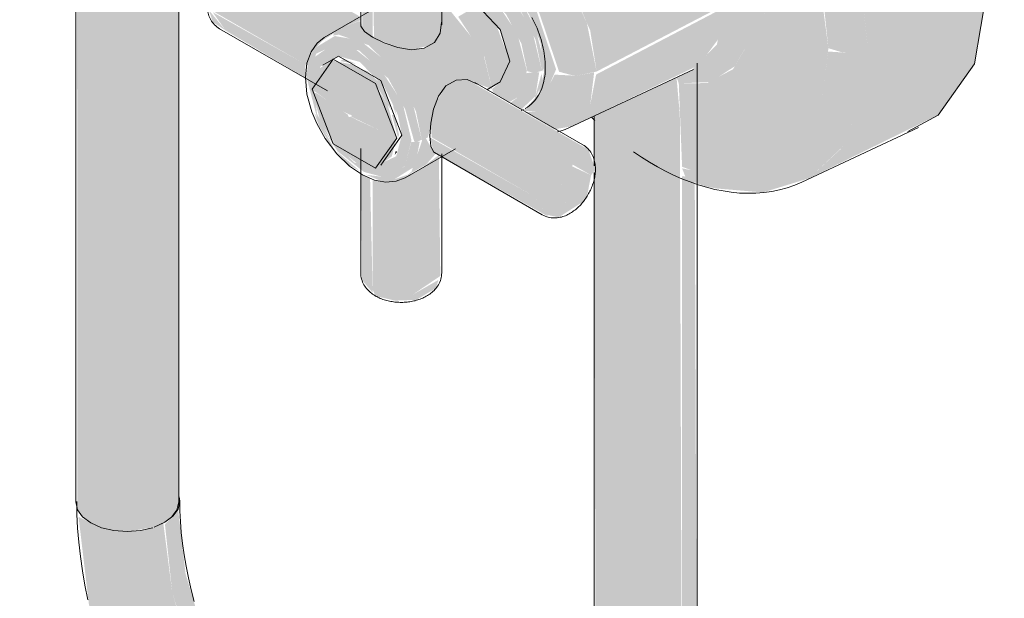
# Model space of a CAD drawing. Header units: metres. Extents: x -5.4 to 6.1, y -8 to 2.6.
# Tile 58 of 81: x 4.2811 to 4.4149, y -5.4549 to -5.3762. Entities that reach past the tile are written whole.
import ezdxf

# ---------------------------------------------------------------- set-up
doc = ezdxf.new("R2010")
doc.units = ezdxf.units.M
doc.layers.add('A-WALL-PATT', color=7, linetype='Continuous', lineweight=5)
doc.layers.add('P-SANR-FIXT', color=7, linetype='Continuous', lineweight=5)

# ---------------------------------------------------------------- blocks, each defined once
blk = doc.blocks.new('REGISTRO DE PRESSÃO COM CANOPLA CROMADA - 4900_C37_GD_Cromado-2118652-ISO_BANHEIRO')
at = {"layer": 'P-SANR-FIXT', "true_color": 0xf4f4f4}
h = blk.add_hatch(color=7, dxfattribs=at)
h.paths.add_polyline_path([(6.03052, -5.38016), (6.04672, -5.37203), (6.04501, -5.35988), (6.04011, -5.34722), (6.03258, -5.33558), (6.02255, -5.32591), (6.01353, -5.3207), (6.00734, -5.31998), (6.00734, -5.33595), (6.01034, -5.33814), (6.01804, -5.34672), (6.02255, -5.35332), (6.02688, -5.36233), (6.0296, -5.37149), (6.03031, -5.37812)])
h.paths.add_polyline_path([(5.98405, -5.33109), (5.98968, -5.32935), (5.99334, -5.32972), (5.99334, -5.32459), (5.98439, -5.33085)])
h = blk.add_hatch(color=7, dxfattribs=at)
h.paths.add_polyline_path([(6.02783, -5.38072), (6.03052, -5.38016), (6.0296, -5.37148), (6.02688, -5.36233), (6.02255, -5.35332), (6.01691, -5.34507), (6.00914, -5.33726), (6.00701, -5.33612), (6.00543, -5.33982), (6.00529, -5.34103), (6.00734, -5.34264), (6.01401, -5.35012), (6.01848, -5.35696), (6.02189, -5.36406), (6.0244, -5.37287), (6.02517, -5.3801), (6.02688, -5.38061)])
h.paths.add_polyline_path([(5.97617, -5.35181), (5.977, -5.34497), (5.97945, -5.33956), (5.98405, -5.33573), (5.98846, -5.33438), (5.99334, -5.33487), (5.99334, -5.32972), (5.98968, -5.32935), (5.98334, -5.33167), (5.98034, -5.33438), (5.97945, -5.33562), (5.97616, -5.34249), (5.97562, -5.34497), (5.97536, -5.35103), (5.97591, -5.35158), (5.97616, -5.35181)])
h = blk.add_hatch(color=7, dxfattribs=at)
h.paths.add_polyline_path([(6.02517, -5.3801), (6.02397, -5.37105), (6.02125, -5.36273), (6.01799, -5.35595), (6.01229, -5.34787), (6.00621, -5.3417), (6.00522, -5.34099), (6.00486, -5.35266), (6.00968, -5.35869), (6.01255, -5.36406), (6.01445, -5.3703), (6.015, -5.37462), (6.02434, -5.37965)])
h.paths.add_polyline_path([(5.9832, -5.35617), (5.98619, -5.35408), (5.98667, -5.35236), (5.98846, -5.34935), (5.9917, -5.34747), (5.99334, -5.34743), (5.99334, -5.33487), (5.98842, -5.33438), (5.98334, -5.33595), (5.97945, -5.33956), (5.977, -5.34497), (5.97626, -5.35187), (5.98218, -5.35553)])
for points in [[(5.99367, -5.38327), (6.01093, -5.37426), (6.00968, -5.36766), (6.00638, -5.36092), (6.00229, -5.35589), (6.00077, -5.35595), (5.99861, -5.35567), (5.99684, -5.35502), (5.99351, -5.35271), (5.99313, -5.35111), (5.98936, -5.35187), (5.97405, -5.36255), (5.97778, -5.36183), (5.98218, -5.36336), (5.98678, -5.36719), (5.99031, -5.37194), (5.9928, -5.37769), (5.9936, -5.38277)], [(5.96323, -5.37859), (5.96323, -5.36226), (5.9618, -5.35971), (5.96184, -5.3774), (5.96273, -5.37824)], [(5.96852, -5.3803), (5.97094, -5.37972), (5.97163, -5.37932), (5.97245, -5.37787), (5.97257, -5.37413), (5.97243, -5.36084), (5.96852, -5.36308), (5.96323, -5.36245), (5.96342, -5.37868), (5.96665, -5.37999), (5.96741, -5.38011)], [(5.99091, -5.38384), (5.99367, -5.38327), (5.99236, -5.37668), (5.98981, -5.37128), (5.98637, -5.36674), (5.98211, -5.36333), (5.97735, -5.36191), (5.97405, -5.36255), (5.97246, -5.3642), (5.97286, -5.36874), (5.97373, -5.36756), (5.97963, -5.36822), (5.98587, -5.37527), (5.98858, -5.3833), (5.99031, -5.38376), (5.99089, -5.38383)], [(5.98522, -5.38347), (5.98624, -5.38316), (5.98491, -5.37763), (5.98178, -5.37271), (5.97783, -5.36961), (5.97459, -5.36874), (5.97253, -5.36994), (5.9726, -5.37156), (5.97457, -5.37079), (5.97783, -5.37187), (5.98137, -5.37546), (5.98345, -5.37946), (5.98425, -5.38323), (5.98522, -5.38347)], [(5.98568, -5.38878), (5.98817, -5.38297), (5.98522, -5.37413), (5.97906, -5.36809), (5.97326, -5.36785), (5.9728, -5.36959), (5.97373, -5.36903), (5.97533, -5.36879), (5.978, -5.36926), (5.98184, -5.37194), (5.98449, -5.37546), (5.98604, -5.37936), (5.98652, -5.38339), (5.98578, -5.3863), (5.9844, -5.38792), (5.98368, -5.38858), (5.98536, -5.38875)], [(5.98626, -5.38326), (5.98667, -5.38248), (5.98536, -5.37739), (5.98356, -5.37396), (5.9804, -5.37076), (5.977, -5.36891), (5.97601, -5.36912), (5.97896, -5.37021), (5.9829, -5.37415), (5.98538, -5.37894), (5.98624, -5.38316)], [(5.98172, -5.38749), (5.98333, -5.38653), (5.9842, -5.38316), (5.9829, -5.37811), (5.98006, -5.37385), (5.97749, -5.37158), (5.97373, -5.37091), (5.97255, -5.37184), (5.97285, -5.37437), (5.97376, -5.37462), (5.97775, -5.37456), (5.98059, -5.37755), (5.98174, -5.38215), (5.98059, -5.38469), (5.97946, -5.38565), (5.9797, -5.38629), (5.98152, -5.38737)], [(6.02255, -5.39778), (6.04014, -5.38914), (6.04501, -5.38221), (6.04672, -5.37203), (6.03052, -5.38016), (6.0296, -5.38776), (6.02688, -5.39377)], [(5.96995, -5.39268), (5.97074, -5.39222), (5.97218, -5.38663), (5.97389, -5.38482), (5.97457, -5.38442), (5.97672, -5.38464), (5.97946, -5.38565), (5.97817, -5.38042), (5.97373, -5.37494), (5.97257, -5.37438), (5.97243, -5.37805), (5.97151, -5.37939), (5.97003, -5.38014), (5.96741, -5.38011), (5.96482, -5.37937), (5.96206, -5.37772), (5.96164, -5.37651), (5.96135, -5.37642), (5.95927, -5.37722), (5.95799, -5.3779), (5.9579, -5.37838), (5.95862, -5.37825), (5.96273, -5.3797), (5.96653, -5.38347), (5.96912, -5.38865), (5.96991, -5.39252)], [(5.9794, -5.38537), (5.98074, -5.38437), (5.98184, -5.38177), (5.98006, -5.37699), (5.97749, -5.37428), (5.97486, -5.37581), (5.97843, -5.38127), (5.97938, -5.38527)], [(6.00486, -5.38488), (6.00921, -5.38469), (6.01244, -5.38255), (6.01429, -5.37937), (6.015, -5.37462), (6.013, -5.37416), (6.01098, -5.37458), (6.01002, -5.37961), (6.00657, -5.3831), (6.00453, -5.38405), (6.00484, -5.38487)], [(5.94325, -5.37768), (5.94099, -5.37492), (5.94151, -5.37653), (5.94282, -5.3774)], [(5.9541, -5.3841), (5.9541, -5.3823), (5.94151, -5.3752), (5.94325, -5.37768), (5.9541, -5.3841)], [(5.99031, -5.39072), (6.00762, -5.38237), (6.01015, -5.37893), (6.01098, -5.37458), (5.9936, -5.38368), (5.9928, -5.38785), (5.99067, -5.3903)], [(5.96924, -5.39285), (5.96991, -5.39252), (5.96852, -5.38692), (5.96606, -5.38265), (5.96146, -5.37901), (5.95809, -5.37844), (5.95534, -5.38009), (5.95456, -5.38146), (5.95418, -5.38433), (5.95444, -5.38431), (5.95556, -5.38084), (5.95828, -5.37958), (5.96146, -5.38043), (5.96539, -5.38425), (5.96766, -5.3884), (5.9689, -5.39281), (5.96899, -5.39282)], [(5.96651, -5.39232), (5.96528, -5.38776), (5.96317, -5.3845), (5.96075, -5.38236), (5.9576, -5.38175), (5.9557, -5.38308), (5.95501, -5.38569), (5.95881, -5.38849), (5.96014, -5.38914), (5.96024, -5.38914), (5.96041, -5.38925), (5.96032, -5.3894), (5.96574, -5.39201), (5.96644, -5.3923)], [(5.98337, -5.38847), (5.98536, -5.38663), (5.98587, -5.38339), (5.98481, -5.38341), (5.98415, -5.38347), (5.98291, -5.38681), (5.98187, -5.38758), (5.98334, -5.38845)], [(5.98787, -5.39113), (5.99031, -5.39072), (5.9928, -5.38785), (5.99334, -5.38338), (5.99091, -5.38384), (5.98798, -5.38369), (5.98536, -5.38875), (5.98391, -5.38879), (5.98769, -5.39102)], [(5.98515, -5.40023), (5.98709, -5.39522), (5.99098, -5.39297), (5.97609, -5.38437), (5.97457, -5.38442), (5.9732, -5.38521), (5.97181, -5.38759), (5.97113, -5.3903), (5.97127, -5.39222), (5.98161, -5.39819)], [(5.96363, -5.39642), (5.96585, -5.39479), (5.96644, -5.3923), (5.96109, -5.38984), (5.96022, -5.38938), (5.96016, -5.38948), (5.95995, -5.3894), (5.95988, -5.38914), (5.95577, -5.38631), (5.95506, -5.38596), (5.95616, -5.39013), (5.95858, -5.39372), (5.96109, -5.39574), (5.96323, -5.39631)], [(5.96786, -5.39743), (5.97048, -5.39594), (5.97186, -5.39439), (5.97147, -5.3941), (5.97048, -5.39237), (5.96995, -5.39268), (5.96852, -5.39688), (5.96826, -5.3971)], [(5.98709, -5.40299), (5.98515, -5.40023), (5.97102, -5.39222), (5.97151, -5.39419), (5.98663, -5.40273)], [(5.98656, -5.40057), (5.98798, -5.40023), (5.99045, -5.39594), (5.99293, -5.39737), (5.99351, -5.39655), (5.99254, -5.39388), (5.99098, -5.39297), (5.98709, -5.39522), (5.98515, -5.40023), (5.9858, -5.40048)], [(5.96623, -5.3946), (5.96659, -5.39416), (5.96636, -5.3941)], [(5.99045, -5.40166), (5.99293, -5.39737), (5.99033, -5.39615), (5.98798, -5.40023), (5.99042, -5.40164)], [(5.98849, -5.40311), (5.99167, -5.40108), (5.99239, -5.40008), (5.99293, -5.39737), (5.99019, -5.40151), (5.98798, -5.40023), (5.98656, -5.40057), (5.98515, -5.40023), (5.98694, -5.40277), (5.98814, -5.40301)], [(5.96323, -5.41332), (5.96323, -5.41288), (5.96181, -5.40982), (5.96181, -5.41164), (5.96286, -5.41288)], [(5.96628, -5.41442), (5.9692, -5.41431), (5.971, -5.41322), (5.97183, -5.41273), (5.97218, -5.41161), (5.96852, -5.4137), (5.96323, -5.41288), (5.96364, -5.4138)]]:
    blk.add_hatch(color=7, dxfattribs=at).paths.add_polyline_path(points)
h = blk.add_hatch(color=7, dxfattribs=at)
h.paths.add_polyline_path([(6.01628, -5.39971), (6.02255, -5.39778), (6.02692, -5.39368), (6.0296, -5.38776), (6.03052, -5.38016), (6.02783, -5.38072), (6.02512, -5.38055), (6.02434, -5.38694), (6.02189, -5.39235), (6.018, -5.39597), (6.0122, -5.39746), (6.00628, -5.39664), (6.00529, -5.39643), (6.00583, -5.39783), (6.00823, -5.39883), (6.00985, -5.39916), (6.01572, -5.39966)])
h.paths.add_polyline_path([(5.97654, -5.36081), (5.97722, -5.36034), (5.97691, -5.35879), (5.97591, -5.35158), (5.97529, -5.35084), (5.97522, -5.35143), (5.97632, -5.35962)])
h = blk.add_hatch(color=7, dxfattribs=at)
h.paths.add_polyline_path([(6.01292, -5.39753), (6.018, -5.39597), (6.02189, -5.39235), (6.02434, -5.38694), (6.02517, -5.3801), (6.015, -5.37462), (6.01384, -5.38018), (6.0122, -5.38296), (6.00865, -5.38484), (6.00484, -5.38488), (6.00529, -5.39622), (6.00734, -5.39698), (6.0122, -5.39746)])
h.paths.add_polyline_path([(5.97722, -5.36034), (5.9832, -5.35617), (5.97617, -5.35187), (5.977, -5.35962)])
h = blk.add_hatch(color=7, dxfattribs=at)
h.paths.add_polyline_path([(5.95438, -5.38247), (5.95498, -5.38059), (5.95646, -5.37904), (5.95927, -5.37722), (5.96165, -5.37625), (5.96136, -5.3757), (5.94714, -5.36766), (5.94325, -5.36991), (5.94131, -5.37492), (5.95418, -5.38235)])
h.paths.add_polyline_path([(5.95664, -5.37911), (5.95793, -5.37853), (5.95676, -5.37904)])
h = blk.add_hatch(color=7, dxfattribs=at)
h.paths.add_polyline_path([(5.96146, -5.38195), (5.96482, -5.38533), (5.96665, -5.38914), (5.96721, -5.39192), (5.96644, -5.39479), (5.96321, -5.3963), (5.96075, -5.39565), (5.95741, -5.39229), (5.95569, -5.38904), (5.95519, -5.38497), (5.95616, -5.38258), (5.95858, -5.38118), (5.96128, -5.3819)])
h.paths.add_polyline_path([(5.965, -5.39771), (5.9676, -5.39615), (5.96852, -5.39263), (5.96732, -5.38758), (5.96434, -5.38298), (5.96099, -5.3803), (5.95792, -5.37948), (5.95522, -5.38139), (5.9544, -5.38457), (5.95577, -5.38989), (5.95846, -5.3941), (5.96206, -5.39692), (5.9647, -5.39763)])
h = blk.add_hatch(color=7, dxfattribs=at)
h.paths.add_polyline_path([(5.96574, -5.38856), (5.9648, -5.38551), (5.96405, -5.38425), (5.96387, -5.38452), (5.96262, -5.38326), (5.96111, -5.38268), (5.96405, -5.38564), (5.9655, -5.38815)])
h.paths.add_polyline_path([(5.96668, -5.39222), (5.96684, -5.39192), (5.96623, -5.38924), (5.96585, -5.38914), (5.96659, -5.39192)])
h.paths.add_polyline_path([(5.96659, -5.38957), (5.96606, -5.38748), (5.96606, -5.38815), (5.96659, -5.38956)])
h.paths.add_polyline_path([(5.96516, -5.38631), (5.96408, -5.38487), (5.965, -5.38608)])
h.paths.add_polyline_path([(5.96099, -5.38222), (5.95931, -5.38153), (5.95884, -5.38185), (5.96075, -5.38218)])
h = blk.add_hatch(color=7, dxfattribs=at)
h.paths.add_polyline_path([(5.98522, -5.38714), (5.98626, -5.38496), (5.98622, -5.38342), (5.98522, -5.38713)])
h.paths.add_polyline_path([(5.98374, -5.3882), (5.98481, -5.38753), (5.98403, -5.388)])
h = blk.add_hatch(color=7, dxfattribs=at)
h.paths.add_polyline_path([(5.95792, -5.39362), (5.95526, -5.38875), (5.95595, -5.39065), (5.95744, -5.39311), (5.9579, -5.3936)])
h.paths.add_polyline_path([(5.96146, -5.39676), (5.95832, -5.3941), (5.95976, -5.39584), (5.96118, -5.39661)])
h.paths.add_polyline_path([(5.9656, -5.3983), (5.969, -5.39615), (5.96964, -5.3928), (5.96849, -5.39285), (5.96758, -5.39621), (5.96458, -5.39759), (5.96234, -5.3973), (5.96434, -5.39813), (5.96521, -5.39825)])
h = blk.add_hatch(color=7, dxfattribs=at)
h.paths.add_polyline_path([(5.96323, -5.40472), (5.96323, -5.40472), (5.96419, -5.40006)])
h.paths.add_polyline_path([(5.96854, -5.41371), (5.97243, -5.41107), (5.97224, -5.39461), (5.97021, -5.39618), (5.96879, -5.39703), (5.96521, -5.39825), (5.96323, -5.39807), (5.96323, -5.41288), (5.96852, -5.4137)])
h = blk.add_hatch(color=7, dxfattribs=at)
h.paths.add_polyline_path([(5.96323, -5.41288), (5.96289, -5.39772), (5.96167, -5.39717), (5.96181, -5.40983), (5.96323, -5.41288)])
h.paths.add_polyline_path([(5.96323, -5.39786), (5.963, -5.39771), (5.96297, -5.39771)])
at = {"layer": 'P-SANR-FIXT'}
for p, q in [((5.96162, -5.36002), (5.96162, -5.37692)), ((5.97262, -5.37692), (5.97262, -5.36002)), ((5.94245, -5.37744), (5.95709, -5.38589)), ((5.98059, -5.38469), (5.98187, -5.38186)), ((5.98989, -5.39093), (6.00683, -5.383)), ((5.99179, -5.39322), (5.97714, -5.38477)), ((5.97877, -5.38575), (5.98059, -5.38469)), ((5.98372, -5.38843), (5.98342, -5.38856)), ((5.99345, -5.38991), (5.99299, -5.38946)), ((6.02157, -5.39829), (6.03742, -5.39087)), ((5.96434, -5.39601), (5.96721, -5.39192)), ((5.96162, -5.39373), (5.96162, -5.41064)), ((5.97165, -5.39429), (5.98629, -5.40274)), ((5.97262, -5.41064), (5.97262, -5.39448))]:
    blk.add_line(p, q, dxfattribs=at)
for points in [[(5.98488, -5.3759, 0), (5.98507, -5.37627, 0), (5.98525, -5.37664, 0), (5.98542, -5.37702, 0), (5.98558, -5.37739, 0), (5.98573, -5.37777, 0), (5.98587, -5.37815, 0), (5.986, -5.37854, 0), (5.98612, -5.37892, 0), (5.98623, -5.3793, 0), (5.98633, -5.37968, 0), (5.98641, -5.38007, 0), (5.98649, -5.38045, 0), (5.98655, -5.38082, 0), (5.98661, -5.3812, 0), (5.98665, -5.38158, 0), (5.98668, -5.38195, 0), (5.9867, -5.38231, 0), (5.9867, -5.38264, 0)], [(6.04672, -5.37203, 0), (6.04501, -5.38221, 0), (6.0401, -5.3892, 0), (6.03595, -5.39144, 0)], [(5.94245, -5.37744, 0), (5.94226, -5.37732, 0), (5.94208, -5.37719, 0), (5.94192, -5.37705, 0), (5.94176, -5.3769, 0), (5.94162, -5.37675, 0), (5.94149, -5.37658, 0), (5.94136, -5.37641, 0), (5.94126, -5.37624, 0), (5.94116, -5.37606, 0), (5.94107, -5.37588, 0), (5.941, -5.3757, 0), (5.94093, -5.37551, 0), (5.94088, -5.37533, 0), (5.94083, -5.37514, 0), (5.9408, -5.37496, 0), (5.94077, -5.37477, 0), (5.94075, -5.37459, 0), (5.94073, -5.3744, 0), (5.94072, -5.37422, 0), (5.94072, -5.3741, 0)], [(5.98187, -5.38186, 0), (5.98059, -5.37755, 0), (5.97749, -5.37428, 0)], [(5.9635, -5.37471, 0), (5.95784, -5.37798, 0), (5.95667, -5.37866, 0)], [(5.96162, -5.37692, 0), (5.96164, -5.3771, 0), (5.96212, -5.37781, 0), (5.96323, -5.37859, 0)], [(5.96323, -5.37859, 0), (5.96482, -5.37937, 0), (5.96665, -5.37999, 0), (5.96852, -5.3803, 0), (5.97026, -5.38011, 0), (5.97163, -5.37932, 0), (5.97243, -5.37804, 0), (5.9726, -5.37655, 0)], [(5.9541, -5.3841, 0), (5.9543, -5.38215, 0), (5.95487, -5.38058, 0), (5.95572, -5.37939, 0), (5.95666, -5.37866, 0)], [(5.96651, -5.39232, 0), (5.96363, -5.38491, 0), (5.95788, -5.38159, 0), (5.955, -5.38568, 0)], [(5.96721, -5.39192, 0), (5.96434, -5.3845, 0), (5.95858, -5.38118, 0), (5.95648, -5.38239, 0)], [(5.98398, -5.38829, 0), (5.98426, -5.38812, 0), (5.98452, -5.38793, 0), (5.98477, -5.38772, 0), (5.985, -5.3875, 0), (5.98522, -5.38726, 0), (5.98542, -5.38701, 0), (5.98561, -5.38674, 0), (5.98578, -5.38647, 0), (5.98594, -5.38618, 0), (5.98608, -5.38588, 0), (5.98621, -5.38557, 0), (5.98632, -5.38526, 0), (5.98641, -5.38494, 0), (5.9865, -5.38461, 0), (5.98656, -5.38427, 0), (5.98662, -5.38393, 0), (5.98666, -5.38358, 0), (5.98668, -5.38323, 0), (5.9867, -5.38287, 0), (5.9867, -5.38264, 0)], [(5.96766, -5.39771, 0), (5.96643, -5.39819, 0), (5.96504, -5.39831, 0), (5.96351, -5.39803, 0), (5.96185, -5.39732, 0), (5.96011, -5.39613, 0), (5.95837, -5.39446, 0), (5.95678, -5.39236, 0), (5.95564, -5.39032, 0), (5.95498, -5.38874, 0), (5.95431, -5.38634, 0), (5.9541, -5.3841, 0)], [(5.97745, -5.38497, 0), (5.97609, -5.38437, 0), (5.97457, -5.38442, 0), (5.9732, -5.38521, 0), (5.97218, -5.38663, 0), (5.97151, -5.3884, 0), (5.97113, -5.3903, 0), (5.97101, -5.39206, 0)], [(5.96651, -5.39232, 0), (5.96363, -5.39642, 0), (5.95788, -5.3931, 0), (5.955, -5.38568, 0)], [(5.98989, -5.39093, 0), (5.98938, -5.39115, 0), (5.98885, -5.39133, 0), (5.98837, -5.39147, 0)], [(5.97164, -5.39429, 0), (5.97151, -5.39419, 0), (5.97113, -5.39341, 0), (5.97101, -5.39206, 0)], [(5.9745, -5.39377, 0), (5.96884, -5.39703, 0), (5.96767, -5.39771, 0)], [(5.99179, -5.39322, 0), (5.99197, -5.39334, 0), (5.99215, -5.39346, 0), (5.99232, -5.3936, 0), (5.99247, -5.39375, 0), (5.99262, -5.39391, 0), (5.99275, -5.39407, 0), (5.99287, -5.39424, 0), (5.99298, -5.39442, 0), (5.99307, -5.3946, 0), (5.99316, -5.39478, 0), (5.99324, -5.39496, 0), (5.9933, -5.39514, 0), (5.99335, -5.39533, 0), (5.9934, -5.39551, 0), (5.99344, -5.3957, 0), (5.99347, -5.39588, 0), (5.99349, -5.39607, 0), (5.9935, -5.39625, 0), (5.99351, -5.39644, 0), (5.99351, -5.39655, 0)], [(6.02157, -5.39829, 0), (6.02059, -5.39871, 0), (6.01957, -5.39907, 0), (6.01853, -5.39936, 0), (6.01747, -5.39957, 0), (6.01639, -5.39972, 0), (6.0153, -5.39981, 0), (6.0142, -5.39983, 0), (6.01309, -5.39979, 0), (6.01197, -5.39968, 0), (6.01085, -5.39951, 0), (6.00973, -5.39929, 0), (6.00861, -5.39901, 0), (6.00749, -5.39867, 0), (6.00637, -5.39828, 0), (6.00526, -5.39784, 0), (6.00414, -5.39735, 0), (6.00304, -5.39681, 0), (6.00193, -5.39622, 0), (6.00084, -5.39558, 0), (5.99975, -5.3949, 0), (5.99867, -5.39417, 0)], [(5.98629, -5.40274, 0), (5.98648, -5.40285, 0), (5.98668, -5.40294, 0), (5.98689, -5.40301, 0), (5.98709, -5.40307, 0), (5.9873, -5.40312, 0), (5.98751, -5.40315, 0), (5.98772, -5.40317, 0), (5.98792, -5.40318, 0), (5.98813, -5.40317, 0), (5.98832, -5.40316, 0), (5.98852, -5.40313, 0), (5.98871, -5.40309, 0), (5.9889, -5.40305, 0), (5.98908, -5.403, 0), (5.98926, -5.40294, 0), (5.98944, -5.40287, 0), (5.98961, -5.40279, 0), (5.98977, -5.40271, 0), (5.98994, -5.40263, 0), (5.9901, -5.40254, 0), (5.99025, -5.40244, 0), (5.9904, -5.40234, 0), (5.99055, -5.40223, 0), (5.9907, -5.40212, 0), (5.99084, -5.40201, 0), (5.99098, -5.40189, 0), (5.99112, -5.40177, 0), (5.99125, -5.40164, 0), (5.99138, -5.40151, 0), (5.99151, -5.40138, 0), (5.99163, -5.40124, 0), (5.99175, -5.4011, 0), (5.99187, -5.40096, 0), (5.99198, -5.40081, 0), (5.99209, -5.40066, 0), (5.9922, -5.40051, 0), (5.9923, -5.40035, 0), (5.9924, -5.4002, 0), (5.99249, -5.40004, 0), (5.99259, -5.39987, 0), (5.99267, -5.39971, 0), (5.99276, -5.39954, 0), (5.99284, -5.39938, 0), (5.99292, -5.39921, 0), (5.99299, -5.39904, 0), (5.99306, -5.39886, 0), (5.99312, -5.39869, 0), (5.99318, -5.39852, 0), (5.99324, -5.39834, 0), (5.99329, -5.39816, 0), (5.99333, -5.39799, 0), (5.99337, -5.39781, 0), (5.99341, -5.39763, 0), (5.99344, -5.39745, 0), (5.99347, -5.39727, 0), (5.99349, -5.39708, 0), (5.9935, -5.3969, 0), (5.99351, -5.39672, 0), (5.99351, -5.39655, 0)], [(5.96162, -5.41064, 0), (5.96163, -5.41086, 0), (5.96165, -5.41108, 0), (5.96169, -5.41129, 0), (5.96174, -5.4115, 0), (5.9618, -5.4117, 0), (5.96188, -5.4119, 0), (5.96197, -5.41209, 0), (5.96206, -5.41227, 0), (5.96217, -5.41244, 0), (5.96228, -5.41261, 0), (5.9624, -5.41276, 0), (5.96253, -5.41291, 0), (5.96266, -5.41305, 0), (5.9628, -5.41318, 0), (5.96294, -5.41331, 0), (5.96309, -5.41343, 0), (5.96324, -5.41354, 0), (5.96339, -5.41364, 0), (5.96354, -5.41374, 0), (5.96364, -5.4138, 0)], [(5.97262, -5.41064, 0), (5.97261, -5.41086, 0), (5.97259, -5.41108, 0), (5.97255, -5.41129, 0), (5.9725, -5.4115, 0), (5.97244, -5.4117, 0), (5.97236, -5.4119, 0), (5.97227, -5.41209, 0), (5.97217, -5.41227, 0), (5.97207, -5.41244, 0), (5.97196, -5.41261, 0), (5.97183, -5.41276, 0), (5.97171, -5.41291, 0), (5.97158, -5.41305, 0), (5.97144, -5.41318, 0), (5.9713, -5.41331, 0), (5.97115, -5.41343, 0), (5.971, -5.41354, 0), (5.97085, -5.41364, 0), (5.97069, -5.41374, 0), (5.97053, -5.41383, 0), (5.97037, -5.41392, 0), (5.97021, -5.414, 0), (5.97004, -5.41408, 0), (5.96987, -5.41415, 0), (5.9697, -5.41421, 0), (5.96953, -5.41428, 0), (5.96936, -5.41433, 0), (5.96918, -5.41438, 0), (5.969, -5.41443, 0), (5.96882, -5.41447, 0), (5.96864, -5.41451, 0), (5.96846, -5.41455, 0), (5.96828, -5.41458, 0), (5.9681, -5.4146, 0), (5.96791, -5.41462, 0), (5.96773, -5.41464, 0), (5.96754, -5.41465, 0), (5.96735, -5.41466, 0), (5.96717, -5.41466, 0), (5.96698, -5.41466, 0), (5.9668, -5.41465, 0), (5.96661, -5.41464, 0), (5.96643, -5.41463, 0), (5.96624, -5.41461, 0), (5.96606, -5.41459, 0), (5.96587, -5.41456, 0), (5.96569, -5.41453, 0), (5.96551, -5.4145, 0), (5.96533, -5.41446, 0), (5.96515, -5.41441, 0), (5.96497, -5.41436, 0), (5.9648, -5.41431, 0), (5.96463, -5.41425, 0), (5.96445, -5.41419, 0), (5.96428, -5.41412, 0), (5.96412, -5.41404, 0), (5.96395, -5.41397, 0), (5.96379, -5.41388, 0), (5.96364, -5.4138, 0)]]:
    blk.add_polyline3d(points, dxfattribs=at)
blk = doc.blocks.new('CHUVEIRO ELÉTRICO DE PAREDE EM PVC COM BRAÇO METÁLICO - 1967_C_Cromado CR10-2836321-ISO_BANHEIRO')
at = {"layer": 'P-SANR-FIXT', "true_color": 0xf4f4f4}
h = blk.add_hatch(color=7, dxfattribs=at)
h.paths.add_polyline_path([(6.00529, -5.48519), (6.00657, -5.48412), (6.00727, -5.48265), (6.00734, -5.48223), (6.00701, -5.39836), (6.00555, -5.39749), (6.00529, -5.39754), (6.00529, -5.48496)])
h.paths.add_polyline_path([(6.00529, -5.34068), (6.00603, -5.33814), (6.00713, -5.33579), (6.00734, -5.333), (6.0071, -4.67542), (6.0064, -4.67639), (6.00529, -4.67723), (6.00529, -5.3404)])
h = blk.add_hatch(color=7, dxfattribs=at)
h.paths.add_polyline_path([(6.00034, -5.48638), (6.00384, -5.48583), (6.00529, -5.48519), (6.00498, -5.38914), (6.00453, -5.38405), (5.99334, -5.38929), (5.99358, -5.48338), (5.99428, -5.48436), (5.99539, -5.48519), (5.99853, -5.48624)])
h.paths.add_polyline_path([(6.00034, -5.35596), (6.00237, -5.35584), (6.00431, -5.35452), (6.00486, -5.35195), (6.00529, -5.33806), (6.00496, -4.67841), (6.00384, -4.67923), (6.00152, -4.68026), (5.99786, -4.6806), (5.9948, -4.67969), (5.99334, -4.67882), (5.9936, -5.35299), (5.99428, -5.35371), (5.99853, -5.35565), (6.00005, -5.35591)])
for points in [[(5.92989, -5.44584), (5.93354, -5.44522), (5.93484, -5.44457), (5.93484, -5.10575), (5.9317, -5.1073), (5.93123, -5.10683), (5.92808, -5.1068), (5.92494, -5.10639), (5.92474, -5.1056), (5.92383, -5.10491), (5.92313, -5.10394), (5.92289, -5.10394), (5.92313, -5.44285), (5.92383, -5.44382), (5.92494, -5.44466), (5.92808, -5.4457)], [(5.93484, -5.44466), (5.9361, -5.44362), (5.9368, -5.44222), (5.93689, -5.44171), (5.93665, -5.10394), (5.93595, -5.10491), (5.93484, -5.10575), (5.93484, -5.44382)], [(5.93491, -5.44461), (5.93613, -5.44369), (5.93689, -5.44233), (5.93665, -5.44285), (5.93595, -5.44382), (5.93493, -5.44459)], [(5.97561, -5.51376), (5.98278, -5.51373), (5.99082, -5.51232), (5.9967, -5.50893), (6.00148, -5.5029), (6.00446, -5.49482), (6.00529, -5.48519), (6.00215, -5.48624), (5.99848, -5.48623), (5.99527, -5.4851), (5.9937, -5.48355), (5.99334, -5.48353), (5.99191, -5.49268), (5.98967, -5.49619), (5.98604, -5.49916), (5.98041, -5.5009), (5.9731, -5.50019), (5.96463, -5.4964), (5.95743, -5.49117), (5.94986, -5.4831), (5.94298, -5.47252), (5.93885, -5.46368), (5.93602, -5.45419), (5.93479, -5.44466), (5.9317, -5.4457), (5.92808, -5.4457), (5.92484, -5.44458), (5.92328, -5.44382), (5.92469, -5.45576), (5.92887, -5.4679), (5.93452, -5.47971), (5.93942, -5.48775), (5.95005, -5.49952), (5.95759, -5.50589), (5.96785, -5.51149), (5.97318, -5.51305)]]:
    blk.add_hatch(color=7, dxfattribs=at).paths.add_polyline_path(points)
h = blk.add_hatch(color=7, dxfattribs=at)
h.paths.add_polyline_path([(5.9967, -5.50893), (6.00215, -5.50269), (6.00657, -5.49148), (6.0071, -5.48351), (6.00636, -5.48441), (6.00542, -5.48552), (6.00446, -5.49482), (6.00148, -5.5029), (5.99848, -5.50669)])
h.paths.add_polyline_path([(5.98041, -5.5009), (5.98077, -5.50042), (5.97851, -5.5001), (5.97485, -5.49946), (5.96527, -5.49429), (5.95666, -5.48703), (5.95005, -5.47843), (5.94479, -5.46995), (5.94051, -5.46059), (5.93781, -5.45153), (5.9368, -5.44276), (5.93592, -5.44387), (5.93502, -5.44486), (5.93602, -5.45419), (5.93972, -5.46574), (5.94412, -5.47472), (5.951, -5.48441), (5.95874, -5.49212), (5.96653, -5.4974), (5.97318, -5.50019), (5.98024, -5.50088)])
at = {"layer": 'P-SANR-FIXT'}
for p, q in [((5.92289, -5.10289), (5.92289, -5.4418)), ((5.93689, -5.4418), (5.93689, -5.10289)), ((6.00734, -5.48233), (6.00734, -5.38213)), ((5.99334, -5.38929), (5.99334, -5.39608)), ((5.99334, -5.397), (5.99334, -5.48233)), ((5.93354, -5.44522), (5.93499, -5.44457)), ((5.93484, -5.44466), (5.93355, -5.44524))]:
    blk.add_line(p, q, dxfattribs=at)
for points in [[(5.93499, -5.44457, 0), (5.9361, -5.44373, 0), (5.9368, -5.44276, 0), (5.93703, -5.44171, 0), (5.93695, -5.4411, 0)], [(5.93339, -5.4453, 0), (5.9317, -5.4457, 0), (5.92989, -5.44584, 0), (5.92808, -5.4457, 0), (5.92639, -5.4453, 0), (5.92494, -5.44466, 0), (5.92383, -5.44382, 0), (5.92313, -5.44285, 0), (5.92289, -5.4418, 0)], [(5.92453, -5.45509, 0), (5.92414, -5.45312, 0), (5.9238, -5.45116, 0), (5.92352, -5.44921, 0), (5.9233, -5.44728, 0), (5.92315, -5.44537, 0), (5.92306, -5.44347, 0), (5.92303, -5.44172, 0)], [(5.93689, -5.4418, 0), (5.93665, -5.44285, 0), (5.93595, -5.44382, 0)], [(5.93901, -5.45535, 0), (5.93859, -5.45373, 0), (5.93822, -5.45213, 0), (5.9379, -5.45054, 0), (5.93763, -5.44898, 0), (5.93741, -5.44744, 0), (5.93724, -5.44594, 0), (5.93712, -5.44446, 0), (5.93705, -5.44302, 0), (5.93703, -5.44172, 0)]]:
    blk.add_polyline3d(points, dxfattribs=at)

msp = doc.modelspace()

# ---------------------------------------------------------------- hatches: boundary and pattern name
at = {"layer": 'A-WALL-PATT', "true_color": 0x808080}
h = msp.add_hatch(dxfattribs=at)
h.set_pattern_fill('FP_22', color=8, style=0, pattern_type=2)
h.set_pattern_definition([(330, (3.97387, -6.017), (3e-06, 0.244945), []), (90, (3.97387, -6.017), (-0.28284, 0.1633), [])])
h.paths.add_polyline_path([(5.95296, -7.15951), (5.95296, -6.52264), (5.88337, -6.56281), (5.88337, -6.72741), (5.87663, -6.72586), (5.85896, -6.71565), (5.85896, -6.64128), (5.80321, -6.6091), (5.63476, -6.70635), (5.43845, -6.59323), (5.42648, -6.58703), (5.40808, -6.57548), (5.08604, -6.38955), (4.91018, -6.49109), (4.89554, -6.54901), (5.93698, -7.15028)])
h.paths.add_polyline_path([(5.85896, -6.61819), (5.85896, -6.57691), (5.82321, -6.59755), (5.8529, -6.61469)])
h.paths.add_polyline_path([(4.9212, -6.44777), (5.08814, -6.35139), (5.08814, -6.24953), (5.06505, -6.26286), (5.06256, -6.28706), (5.06193, -6.28937), (5.06009, -6.29307), (5.057, -6.29713), (5.0533, -6.30025), (5.04765, -6.30374), (4.99361, -6.33459), (4.98652, -6.33673), (4.98208, -6.33757), (4.97766, -6.33788), (4.97169, -6.33781), (4.96569, -6.33702), (4.96311, -6.33625), (4.95611, -6.33435), (4.95538, -6.33522), (4.95538, -6.34678), (4.94538, -6.35272), (4.92232, -6.44336)])
h.paths.add_polyline_path([(4.26861, -5.03346), (4.26959, -5.03346), (4.26911, -5.03343)])
h.paths.add_polyline_path([(5.95296, -6.42466), (5.95296, -5.68981), (4.37321, -4.77775), (4.37321, -5.31973), (4.3794, -5.3207), (4.38922, -5.32637), (4.39845, -5.33558), (4.40597, -5.34722), (4.41088, -5.35988), (4.41259, -5.37203), (4.41088, -5.38221), (4.40597, -5.3892), (4.38592, -5.39863), (4.38159, -5.39966), (4.37409, -5.39883), (4.37321, -5.39883), (4.37296, -5.48638), (4.3724, -5.49195), (4.36735, -5.50351), (4.36213, -5.50918), (4.35567, -5.51268), (4.34767, -5.51374), (4.34148, -5.51376), (4.33239, -5.51101), (4.3215, -5.5044), (4.31284, -5.4964), (4.30485, -5.48703), (4.29848, -5.47625), (4.2939, -5.46574), (4.29056, -5.45576), (4.28876, -5.4418), (4.28876, -5.10084), (4.28689, -5.08969), (4.28517, -5.08918), (4.28246, -5.08632), (4.28077, -5.07928), (4.27722, -5.08133), (4.27531, -5.08023), (4.27509, -5.05581), (4.27406, -5.05097), (4.26779, -5.04669), (4.26719, -5.045), (4.26717, -5.04401), (4.26543, -5.04301), (4.26477, -5.04183), (4.26495, -5.03841), (4.2666, -5.0355), (4.26911, -5.03336), (4.2715, -5.03301), (4.2709, -5.03108), (4.25911, -4.96112), (4.25077, -4.95953), (4.24372, -4.95691), (4.23479, -4.95077), (4.23099, -4.94666), (4.22778, -4.94231), (4.22513, -4.93677), (4.22284, -4.93019), (4.24523, -4.89778), (4.2469, -4.89779), (4.25057, -4.89929), (4.25588, -4.90215), (4.26922, -4.91067), (4.28182, -4.9201), (4.28628, -4.92401), (4.28888, -4.92685), (4.28937, -4.92833), (4.2813, -4.94002), (4.29908, -5.04445), (4.3027, -5.04236), (4.32449, -5.05494), (4.32449, -5.07699), (4.30035, -5.09093), (4.30252, -5.10185), (4.30276, -5.10394), (4.30306, -5.44373), (4.30368, -5.45153), (4.30637, -5.46059), (4.31213, -5.47252), (4.31687, -5.47991), (4.32346, -5.48793), (4.33239, -5.49497), (4.34071, -5.49946), (4.34789, -5.5004), (4.35254, -5.49896), (4.35624, -5.49553), (4.35813, -5.49202), (4.35921, -5.48225), (4.35904, -5.3976), (4.35826, -5.40008), (4.35632, -5.40216), (4.35493, -5.40278), (4.35393, -5.40299), (4.35167, -5.40226), (4.33845, -5.3948), (4.33804, -5.412), (4.33737, -5.41292), (4.33429, -5.41442), (4.33215, -5.41442), (4.3292, -5.41345), (4.32768, -5.41164), (4.32733, -5.39702), (4.32563, -5.39584), (4.32203, -5.39108), (4.32085, -5.38875), (4.31996, -5.3841), (4.30737, -5.37653), (4.30674, -5.37367), (4.30855, -5.36948), (4.31071, -5.36795), (4.31147, -5.3676), (4.31301, -5.36766), (4.32752, -5.3757), (4.32793, -5.35871), (4.32877, -5.35756), (4.33051, -5.35654), (4.33274, -5.35621), (4.33655, -5.35695), (4.33817, -5.35875), (4.33846, -5.36389), (4.34185, -5.3612), (4.34241, -5.36081), (4.34125, -5.35292), (4.3411, -5.3489), (4.34203, -5.34248), (4.34319, -5.33956), (4.34647, -5.33407), (4.34785, -5.33279), (4.3524, -5.32935), (4.35921, -5.32459), (4.35921, -4.76966), (4.03075, -4.58003), (4.03075, -5.79152), (4.22449, -5.90368), (4.23245, -5.91007), (4.23889, -5.92195), (4.23985, -5.92958), (4.23985, -5.93983), (4.23878, -5.94575), (4.23653, -5.95088), (4.23351, -5.955), (4.22314, -5.96313), (4.05196, -6.06196), (4.52777, -6.33639), (4.53291, -6.3325), (4.54314, -6.32544), (4.55591, -6.31786), (4.57207, -6.30963), (4.58147, -6.30551), (4.59655, -6.29965), (4.61237, -6.29442), (4.69277, -6.27183), (4.73485, -6.26029), (4.72437, -6.25423), (4.72437, -6.2379), (4.75972, -6.21749), (4.76945, -6.22275), (4.76692, -6.21727), (4.76584, -6.21019), (4.7627, -6.18286), (4.75918, -6.15217), (4.754, -6.09547), (4.74833, -6.01004), (4.7471, -5.9848), (4.74546, -5.94706), (4.74417, -5.94281), (4.74379, -5.94016), (4.74406, -5.93573), (4.7462, -5.92826), (4.74904, -5.923), (4.75228, -5.91882), (4.75936, -5.91323), (4.76432, -5.91028), (4.77936, -5.90148), (4.80109, -5.88939), (4.82366, -5.87702), (4.82586, -5.87656), (4.83339, -5.87549), (4.83604, -5.87576), (4.84096, -5.87624), (4.64523, -5.76286), (4.63855, -5.75782), (4.63092, -5.74819), (4.62939, -5.74536), (4.62699, -5.73831), (4.62593, -5.7306), (4.62707, -5.72288), (4.63048, -5.71397), (4.6379, -5.70454), (4.64658, -5.69807), (4.64499, -5.68914), (4.64491, -5.68718), (4.64506, -5.68206), (4.64721, -5.67433), (4.64986, -5.67048), (4.653, -5.66755), (4.65632, -5.66527), (4.65913, -5.66379), (4.6652, -5.66141), (4.67432, -5.66284), (4.68402, -5.66844), (4.69314, -5.67754), (4.70078, -5.68959), (4.70552, -5.70229), (4.70696, -5.71435), (4.7051, -5.72403), (4.69988, -5.73085), (4.69083, -5.73538), (4.68698, -5.73645), (4.68104, -5.73636), (4.67556, -5.73453), (4.67111, -5.73236), (4.66451, -5.72734), (4.66282, -5.72569), (4.65928, -5.72876), (4.65813, -5.7313), (4.66017, -5.73401), (4.66591, -5.73823), (5.09219, -5.98399), (5.10218, -5.98768), (5.10953, -5.98893), (5.11959, -5.98938), (5.12869, -5.9884), (5.13682, -5.98657), (5.14282, -5.98399), (5.14137, -5.97573), (5.1413, -5.97377), (5.14145, -5.96865), (5.1436, -5.96092), (5.14625, -5.95707), (5.14939, -5.95414), (5.15317, -5.95156), (5.15552, -5.95038), (5.16159, -5.948), (5.17071, -5.94943), (5.18041, -5.95503), (5.18982, -5.96459), (5.19717, -5.97618), (5.20191, -5.98888), (5.20335, -6.00094), (5.2018, -6.01018), (5.19627, -6.01744), (5.18707, -6.02202), (5.18337, -6.02304), (5.17721, -6.02289), (5.17194, -6.02112), (5.16749, -6.01895), (5.16085, -6.01389), (5.15886, -6.01194), (5.15143, -6.01535), (5.14283, -6.01813), (5.13045, -6.02057), (5.1199, -6.02143), (5.10927, -6.02104), (5.0999, -6.01989), (5.08742, -6.01677), (5.07383, -6.01107), (5.0771, -6.0153), (5.07889, -6.01804), (5.08031, -6.0218), (5.0818, -6.02991), (5.0795, -6.03872), (5.07416, -6.14192), (5.06894, -6.22367), (5.19122, -6.15307), (5.19034, -6.15094), (5.18999, -6.14601), (5.19034, -6.14254), (5.19232, -6.13635), (5.19474, -6.13158), (5.19702, -6.12819), (5.19979, -6.12495), (5.21268, -6.11751), (5.21255, -6.10905), (5.21167, -6.10813), (5.21036, -6.1062), (5.20934, -6.10409), (5.20871, -6.10195), (5.20849, -6.09993), (5.20871, -6.09815), (5.20934, -6.09675), (5.21167, -6.09505), (5.21268, -6.09447), (5.21268, -6.08177), (5.21515, -6.08034), (5.27864, -6.11699), (5.27864, -6.24373), (5.37425, -6.18853), (5.37425, -6.10688), (5.38839, -6.09871), (5.66705, -6.25959), (5.66705, -6.15021), (5.66837, -6.13757), (5.67314, -6.12454), (5.6759, -6.12023), (5.6809, -6.11432), (5.68828, -6.10913), (5.69518, -6.10643), (5.7042, -6.10497), (5.70869, -6.10512), (5.72141, -6.10752), (5.72328, -6.10837), (5.72909, -6.10358), (5.73218, -6.10136), (5.74157, -6.09776), (5.75124, -6.09804), (5.76075, -6.10196), (5.76523, -6.10611), (5.76805, -6.11234), (5.76901, -6.1202), (5.76805, -6.12918), (5.76523, -6.13866), (5.76075, -6.14798), (5.75492, -6.15653), (5.74812, -6.1637), (5.74082, -6.16902), (5.73353, -6.17213), (5.72673, -6.1728), (5.72089, -6.171), (5.71544, -6.16684), (5.71222, -6.16379), (5.70887, -6.15913), (5.70677, -6.15214), (5.70651, -6.14853), (5.70662, -6.14105), (5.70732, -6.1369), (5.70229, -6.1384), (5.70125, -6.13982), (5.70008, -6.14277), (5.69905, -6.15275), (5.69905, -6.27807), (5.93933, -6.41679)])
h.paths.add_polyline_path([(5.11974, -6.33314), (5.21196, -6.2799), (5.21114, -6.27881), (5.21036, -6.27766), (5.2092, -6.27506), (5.20852, -6.27163), (5.20866, -6.27), (5.2091, -6.26875), (5.20934, -6.26821), (5.21167, -6.26651), (5.21268, -6.26593), (5.21268, -6.17763), (5.11974, -6.23129), (5.11974, -6.3083)])
h.paths.add_polyline_path([(5.45857, -6.09663), (5.45365, -6.09498), (5.44834, -6.09237), (5.44332, -6.08861), (5.44034, -6.08609), (5.4377, -6.08713), (5.4252, -6.0895), (5.41992, -6.0894), (5.41118, -6.08774), (5.40362, -6.08431), (5.39745, -6.07938), (5.39134, -6.07169), (5.3893, -6.06753), (5.38533, -6.05619), (5.38421, -6.04423), (5.38421, -5.80968), (5.38563, -5.79494), (5.38885, -5.78264), (5.3929, -5.77212), (5.39893, -5.76038), (5.40729, -5.74826), (5.41521, -5.73906), (5.42243, -5.73222), (5.42497, -5.73029), (5.4235, -5.72252), (5.42393, -5.71358), (5.42622, -5.70603), (5.42996, -5.7012), (5.43622, -5.69605), (5.43954, -5.69382), (5.44496, -5.69214), (5.45179, -5.69282), (5.45911, -5.69593), (5.46733, -5.70223), (5.47325, -5.70847), (5.47911, -5.71705), (5.4836, -5.72641), (5.48643, -5.73591), (5.48739, -5.74492), (5.48643, -5.75282), (5.4836, -5.75906), (5.47911, -5.76323), (5.46784, -5.76789), (5.45789, -5.76764), (5.44843, -5.76371), (5.44201, -5.75873), (5.4414, -5.75819), (5.43971, -5.75982), (5.43234, -5.76781), (5.42675, -5.77606), (5.42224, -5.78484), (5.41915, -5.79283), (5.41733, -5.80061), (5.41621, -5.81207), (5.41648, -6.04582), (5.41805, -6.05394), (5.42144, -6.05728), (5.42397, -6.05742), (5.42489, -6.05709), (5.42399, -6.0521), (5.42442, -6.04323), (5.42668, -6.03581), (5.43027, -6.03115), (5.43656, -6.02597), (5.43979, -6.02375), (5.44521, -6.02207), (5.45191, -6.02274), (5.45911, -6.0258), (5.46708, -6.03187), (5.473, -6.03812), (5.47876, -6.04654), (5.48317, -6.05574), (5.48595, -6.06508), (5.48689, -6.07393), (5.48595, -6.08169), (5.48317, -6.08782), (5.47876, -6.09192), (5.46753, -6.09655), (5.46027, -6.09661)])
h.paths.add_polyline_path([(4.57111, -5.83912), (4.56141, -5.83759), (4.55719, -5.83631), (4.54809, -5.83114), (4.54215, -5.82587), (4.53536, -5.81631), (4.53263, -5.81208), (4.52411, -5.81436), (4.52261, -5.81462), (4.51295, -5.81451), (4.49988, -5.8112), (4.48663, -5.80476), (4.0842, -5.57201), (4.07595, -5.56613), (4.06612, -5.55435), (4.06435, -5.55108), (4.06072, -5.54129), (4.06065, -5.5411), (4.05985, -5.53266), (4.0609, -5.52472), (4.06501, -5.51398), (4.07137, -5.50535), (4.07951, -5.49785), (4.08947, -5.49125), (4.0929, -5.48888), (4.09194, -5.48153), (4.0929, -5.47496), (4.09394, -5.47186), (4.09704, -5.4676), (4.10091, -5.46438), (4.10595, -5.46148), (4.11085, -5.45996), (4.11657, -5.46053), (4.12269, -5.46314), (4.12882, -5.4676), (4.13453, -5.47363), (4.13943, -5.48081), (4.14319, -5.48864), (4.14566, -5.49752), (4.14636, -5.50414), (4.14556, -5.51075), (4.143, -5.51615), (4.13935, -5.51951), (4.13331, -5.523), (4.12841, -5.52451), (4.1229, -5.52433), (4.11729, -5.52257), (4.11085, -5.51865), (4.10887, -5.517), (4.10152, -5.52153), (4.09598, -5.52573), (4.09369, -5.5289), (4.09187, -5.53357), (4.09249, -5.53575), (4.09574, -5.5404), (4.1045, -5.54718), (4.50556, -5.77874), (4.51597, -5.78238), (4.51957, -5.78247), (4.52263, -5.78118), (4.52611, -5.77529), (4.52752, -5.76606), (4.52785, -5.2978), (4.52907, -5.28544), (4.53297, -5.27051), (4.53934, -5.25493), (4.54629, -5.24297), (4.55102, -5.23595), (4.56061, -5.22442), (4.57007, -5.21543), (4.58444, -5.20548), (4.58794, -5.20322), (4.58737, -5.20006), (4.58717, -5.19249), (4.58935, -5.18542), (4.59218, -5.18177), (4.59595, -5.17865), (4.60164, -5.17554), (4.60632, -5.17427), (4.61217, -5.17504), (4.61774, -5.1774), (4.62386, -5.18187), (4.62957, -5.1879), (4.63447, -5.19507), (4.63823, -5.2029), (4.6406, -5.21086), (4.6414, -5.2184), (4.6406, -5.22501), (4.63823, -5.23024), (4.63439, -5.23377), (4.62719, -5.23765), (4.62345, -5.23878), (4.61673, -5.23845), (4.61433, -5.23772), (4.60925, -5.23526), (4.60389, -5.2312), (4.59624, -5.23595), (4.58853, -5.24176), (4.57834, -5.25255), (4.57156, -5.26253), (4.56575, -5.27424), (4.56145, -5.28681), (4.56002, -5.29587), (4.55952, -5.30376), (4.55923, -5.76928), (4.55787, -5.78061), (4.55599, -5.78713), (4.55419, -5.79171), (4.54896, -5.80006), (4.54766, -5.80173), (4.54379, -5.8056), (4.54896, -5.81409), (4.55161, -5.81773), (4.55696, -5.82243), (4.5641, -5.82589), (4.56626, -5.82629), (4.57136, -5.82678), (4.57883, -5.8238), (4.60464, -5.80859), (4.60358, -5.80563), (4.60176, -5.79919), (4.60104, -5.79539), (4.60127, -5.78725), (4.6031, -5.78155), (4.60593, -5.77739), (4.60924, -5.77461), (4.61492, -5.77133), (4.61986, -5.76981), (4.62567, -5.7704), (4.63203, -5.77318), (4.63797, -5.77751), (4.6448, -5.78516), (4.64872, -5.79093), (4.65245, -5.79871), (4.65484, -5.80673), (4.65565, -5.81433), (4.65484, -5.82099), (4.65245, -5.82626), (4.64863, -5.82979), (4.64254, -5.83331), (4.63661, -5.83487), (4.63203, -5.83478), (4.62789, -5.83353), (4.6229, -5.831), (4.61734, -5.82664), (4.6138, -5.82315), (4.61118, -5.81979), (4.58224, -5.83615), (4.57657, -5.83828), (4.57301, -5.83883)])
h.paths.add_polyline_path([(4.12311, -5.51175), (4.12346, -5.51143), (4.12317, -5.51166)])
h.paths.add_polyline_path([(4.09311, -5.48915), (4.09312, -5.48914), (4.09296, -5.48769)])
h.paths.add_polyline_path([(4.33485, -5.39623), (4.33499, -5.39575), (4.33486, -5.3962)])
h.paths.add_polyline_path([(4.35921, -5.39608), (4.359, -5.38939), (4.35554, -5.39082), (4.35404, -5.39131), (4.3586, -5.39437), (4.35885, -5.39507)])
h.paths.add_polyline_path([(4.33246, -5.38957), (4.33145, -5.38776), (4.33203, -5.38914), (4.33245, -5.38956)])
h.paths.add_polyline_path([(4.33255, -5.39222), (4.33231, -5.39256), (4.33239, -5.39267)])
h.paths.add_polyline_path([(4.33273, -5.39212), (4.33255, -5.39222), (4.3327, -5.39222)])
h.paths.add_polyline_path([(4.3316, -5.3952), (4.33239, -5.39449), (4.33308, -5.39192), (4.33255, -5.39043), (4.33255, -5.39347), (4.3321, -5.3946), (4.33177, -5.3946), (4.33171, -5.39479)])
h.paths.add_polyline_path([(4.32696, -5.39294), (4.32612, -5.3894), (4.32648, -5.38925), (4.32615, -5.38914), (4.326, -5.38888), (4.32581, -5.38914), (4.32562, -5.3894), (4.32593, -5.38966), (4.32612, -5.38964), (4.32689, -5.39269)])
h.paths.add_polyline_path([(4.32985, -5.38467), (4.32793, -5.38266), (4.3257, -5.38151), (4.32445, -5.38118), (4.32445, -5.38156), (4.32561, -5.38159), (4.32878, -5.38356), (4.32971, -5.38452)])
h.paths.add_polyline_path([(4.32662, -5.38236), (4.32659, -5.38218), (4.3261, -5.38222)])
h.paths.add_polyline_path([(4.61762, -5.22603), (4.62056, -5.22332), (4.6184, -5.22534), (4.61775, -5.22592)])
h.paths.add_polyline_path([(4.5995, -5.19374), (4.60154, -5.19354), (4.60121, -5.19335), (4.5995, -5.19374)])
h.paths.add_polyline_path([(4.29653, -5.03121), (4.29653, -5.03121), (4.29653, -5.03121)])
h.paths.add_polyline_path([(4.29653, -5.03121), (4.29653, -5.03121), (4.29653, -5.02803)])

# ---------------------------------------------------------------- block references
at = {"layer": 'P-SANR-FIXT'}
for name in ['CHUVEIRO ELÉTRICO DE PAREDE EM PVC COM BRAÇO METÁLICO - 1967_C_Cromado CR10-2836321-ISO_BANHEIRO', 'REGISTRO DE PRESSÃO COM CANOPLA CROMADA - 4900_C37_GD_Cromado-2118652-ISO_BANHEIRO']:
    msp.add_blockref(name, (-1.63413, 0), dxfattribs=at)

doc.saveas('drawing.dxf')
